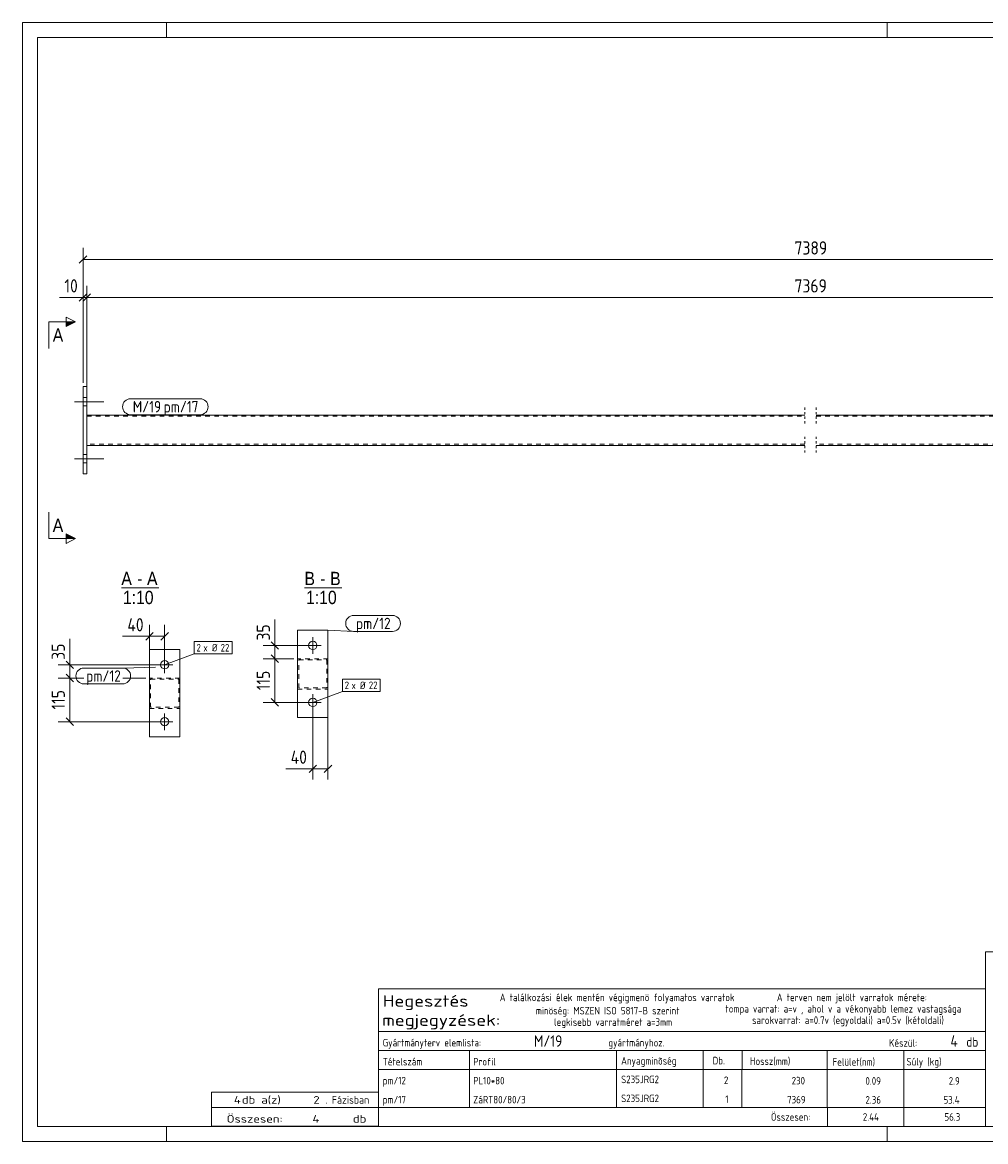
# Model space of a CAD drawing. Header units: millimetres. Extents: x 1 to 419, y 1 to 296.
# Tile 1 of 2: x 1 to 255, y 1 to 296. Entities that reach past the tile are written whole.
import ezdxf

# ---------------------------------------------------------------- set-up
doc = ezdxf.new("R2010")
doc.units = ezdxf.units.MM
doc.header["$LTSCALE"] = 0.6
for name, pattern in [('XKITLINE00', [0]), ('XKITLINE01', [4, 1, -1, 1, -1]), ('XKITLINE02', [4, 2, -2])]:
    doc.linetypes.add(name, pattern=pattern)
for name, color, linetype, lineweight in [('Bolt', 7, 'Continuous', 0), ('BoltMark', 3, 'Continuous', 0), ('DrawingSheet', 5, 'Continuous', 0), ('OtherObjectType', 1, 'Continuous', 0), ('Part', 2, 'Continuous', 0), ('PartMark', 3, 'Continuous', 0), ('Section', 6, 'Continuous', 0), ('Z-DIMENSIONS', 1, 'Continuous', 0)]:
    doc.layers.add(name, color=color, linetype=linetype, lineweight=lineweight)
doc.styles.add('ARIAL', font='ARIAL.TTF')
doc.styles.add('ISOCPEUR', font='ISOCPEUR.TTF')

msp = doc.modelspace()

# ---------------------------------------------------------------- hatches: boundary and pattern name
at = {"layer": 'Section'}
for points in [[(12.5, 217.07), (15, 217.07), (12.5, 215.82)], [(12.5, 161.18), (15, 159.93), (12.5, 159.93)]]:
    msp.add_hatch(color=6, dxfattribs=at).paths.add_polyline_path(points, flags=17)

# ---------------------------------------------------------------- linework, layer by layer
at = {"layer": 'Bolt', "color": 3, "linetype": 'XKITLINE00', "lineweight": 0}
for p, q in [((14.75, 196), (22.5, 196)), ((17, 197.1), (18, 197.1)), ((17, 194.9), (18, 194.9)), ((14.75, 181), (22.5, 181)), ((17, 182.1), (18, 182.1)), ((17, 179.9), (18, 179.9)), ((77.56, 129.57), (77.56, 133.97)), ((79.76, 131.77), (75.36, 131.77)), ((38.5, 124.48), (38.5, 128.88)), ((40.7, 126.68), (36.3, 126.68)), ((77.56, 114.57), (77.56, 118.97)), ((79.76, 116.77), (75.36, 116.77)), ((38.5, 109.48), (38.5, 113.88)), ((40.7, 111.68), (36.3, 111.68))]:
    msp.add_line(p, q, dxfattribs=at)
for centre in [(77.56, 131.77), (38.5, 126.68), (77.56, 116.77), (38.5, 111.68)]:
    msp.add_circle(centre, 1.1, dxfattribs=at)
at = {"layer": 'BoltMark', "color": 7, "linetype": 'XKITLINE00', "lineweight": 0}
for p, q in [((46.29, 132.78), (56.26, 132.78)), ((46.29, 129.58), (46.29, 132.78)), ((56.26, 129.58), (56.26, 132.78)), ((38.5, 126.68), (46.29, 129.58)), ((46.29, 129.58), (56.26, 129.58)), ((85.35, 122.87), (95.31, 122.87)), ((85.35, 119.67), (85.35, 122.87)), ((95.31, 119.67), (95.31, 122.87)), ((77.56, 116.77), (85.35, 119.67)), ((85.35, 119.67), (95.31, 119.67))]:
    msp.add_line(p, q, dxfattribs=at)
at = {"layer": 'DrawingSheet', "color": 2, "linetype": 'XKITLINE00', "lineweight": 0}
for p, q in [((419, 296), (1, 296)), ((1, 296), (1, 1)), ((39, 292), (39, 296)), ((229, 292), (229, 296)), ((39, 1), (39, 5)), ((229, 1), (229, 5)), ((1, 1), (419, 1))]:
    msp.add_line(p, q, dxfattribs=at)
at = {"layer": 'DrawingSheet', "color": 3, "linetype": 'XKITLINE00', "lineweight": 0}
for p, q in [((415, 292), (5, 292)), ((5, 292), (5, 5)), ((5, 5), (415, 5))]:
    msp.add_line(p, q, dxfattribs=at)
at = {"layer": 'OtherObjectType', "color": 6, "linetype": 'XKITLINE00', "lineweight": 0}
for p, q in [((27.09, 146.93), (36.97, 146.93)), ((75.36, 146.93), (85.24, 146.93))]:
    msp.add_line(p, q, dxfattribs=at)
at = {"layer": 'OtherObjectType', "color": 7, "linetype": 'XKITLINE00', "lineweight": 0}
for p, q in [((254.84, 51.05), (254.84, 6.75)), ((254.84, 51.05), (415, 51.05)), ((94.84, 30.01), (94.84, 41.26)), ((94.84, 41.26), (254.84, 41.26)), ((254.84, 41.26), (254.84, 30.01)), ((94.84, 30.01), (254.84, 30.01)), ((94.84, 30.01), (254.84, 30.01)), ((94.84, 30.01), (94.84, 25.01)), ((254.84, 30.01), (254.84, 25.01)), ((94.84, 25.01), (254.84, 25.01)), ((94.84, 25.01), (94.84, 20.01)), ((118.84, 25.01), (118.84, 20.01)), ((157.61, 20.01), (157.61, 25.01)), ((180.5, 25.01), (180.5, 20.01)), ((190.7, 25), (190.7, 20.13)), ((213.15, 25.01), (213.15, 20.01)), ((233.33, 25.01), (233.33, 20.01)), ((254.84, 25.01), (254.84, 20.01)), ((94.84, 20.01), (254.84, 20.01)), ((94.84, 20.01), (94.84, 15.01)), ((118.84, 20.01), (118.84, 15.01)), ((157.61, 15.01), (157.61, 20.01)), ((180.5, 20.01), (180.5, 15.01)), ((190.67, 20), (190.67, 15)), ((213.18, 20.01), (213.18, 15.01)), ((233.33, 20.01), (233.33, 15.01)), ((254.84, 20.01), (254.84, 15.01)), ((94.84, 15), (94.84, 10)), ((118.84, 15), (118.84, 10)), ((157.61, 10), (157.61, 15)), ((180.5, 15), (180.5, 10)), ((190.67, 15), (190.67, 10)), ((213.18, 15), (213.18, 10)), ((233.33, 15), (233.33, 10)), ((254.84, 15), (254.84, 10)), ((50.84, 10), (50.84, 14)), ((50.84, 14), (94.84, 14)), ((94.84, 10), (94.84, 14)), ((50.84, 10), (94.84, 10)), ((50.85, 5.02), (50.84, 9.99)), ((50.84, 9.98), (94.74, 9.98)), ((94.84, 10), (254.84, 10)), ((94.84, 10), (94.84, 5)), ((213.19, 10), (213.19, 5)), ((233.31, 10), (233.31, 5)), ((254.84, 10), (254.84, 5)), ((50.89, 5.03), (94.79, 5.03)), ((94.84, 5), (254.84, 5))]:
    msp.add_line(p, q, dxfattribs=at)
at = {"layer": 'Part', "color": 2, "linetype": 'XKITLINE00', "lineweight": 0}
for p, q in [((17, 177), (17, 200)), ((17, 200), (18, 200)), ((18, 177), (18, 200)), ((18, 184.5), (18, 192.5)), ((18, 192.5), (207.25, 192.5)), ((210.25, 192.5), (399.5, 192.5)), ((207.25, 184.5), (18, 184.5)), ((399.5, 184.5), (210.25, 184.5)), ((17, 177), (18, 177)), ((81.56, 135.77), (73.56, 135.77)), ((73.56, 135.77), (73.56, 112.77)), ((81.56, 112.77), (81.56, 135.77)), ((34.5, 107.68), (34.5, 130.68)), ((42.5, 130.68), (34.5, 130.68)), ((42.5, 107.68), (42.5, 130.68)), ((73.56, 112.77), (81.56, 112.77)), ((42.5, 107.68), (34.5, 107.68))]:
    msp.add_line(p, q, dxfattribs=at)
at = {"layer": 'Part', "color": 7, "linetype": 'XKITLINE02', "lineweight": 0}
for p, q in [((18, 192.2), (207.25, 192.2)), ((210.25, 192.2), (399.5, 192.2)), ((207.25, 184.8), (18, 184.8)), ((399.5, 184.8), (210.25, 184.8)), ((81.56, 128.27), (73.56, 128.27)), ((73.56, 128.27), (73.56, 120.27)), ((73.86, 120.57), (73.86, 127.97)), ((73.86, 127.97), (81.26, 127.97)), ((81.26, 127.97), (81.26, 120.57)), ((81.56, 120.27), (81.56, 128.27)), ((42.5, 123.18), (34.5, 123.18)), ((34.5, 123.18), (34.5, 115.18)), ((34.8, 115.48), (34.8, 122.88)), ((34.8, 122.88), (42.2, 122.88)), ((42.2, 122.88), (42.2, 115.48)), ((42.5, 115.18), (42.5, 123.18)), ((73.56, 120.27), (81.56, 120.27)), ((81.26, 120.57), (73.86, 120.57)), ((34.5, 115.18), (42.5, 115.18)), ((42.2, 115.48), (34.8, 115.48))]:
    msp.add_line(p, q, dxfattribs=at)
at = {"layer": 'Part', "color": 2, "linetype": 'XKITLINE01', "lineweight": 0}
for p, q in [((207.25, 194.5), (207.25, 190.2)), ((210.25, 194.5), (210.25, 190.2)), ((207.25, 186.8), (207.25, 182.5)), ((210.25, 186.8), (210.25, 182.5))]:
    msp.add_line(p, q, dxfattribs=at)
at = {"layer": 'PartMark', "color": 7, "linetype": 'XKITLINE00', "lineweight": 0}
for p, q in [((29.5, 196.8), (47.84, 196.8)), ((29.5, 192.6), (47.84, 192.6)), ((88.32, 139.68), (98.54, 139.68)), ((81.56, 135.77), (88.32, 135.48)), ((88.32, 135.48), (98.54, 135.48)), ((17.21, 125.83), (27.44, 125.83)), ((36.13, 126.05), (27.44, 125.83)), ((17.21, 121.63), (27.44, 121.63))]:
    msp.add_line(p, q, dxfattribs=at)
for centre, start, end in [((29.5, 194.7), 90, 270), ((47.84, 194.7), 270, 90), ((88.32, 137.58), 90, 270), ((98.54, 137.58), 270, 90), ((17.21, 123.73), 90, 270), ((27.44, 123.73), 270, 90)]:
    msp.add_arc(centre, 2.1, start, end, dxfattribs=at)
at = {"layer": 'Section', "color": 6, "linetype": 'XKITLINE00', "lineweight": 0}
for p, q in [((12.5, 215.82), (12.5, 218.32)), ((12.5, 218.32), (15, 217.07)), ((8, 217.07), (8, 210.07)), ((8, 217.07), (15, 217.07)), ((15, 217.07), (12.5, 215.82)), ((8, 159.93), (8, 166.93)), ((8, 159.93), (15, 159.93)), ((15, 159.93), (12.5, 161.18)), ((12.5, 161.18), (12.5, 158.68)), ((15, 159.93), (12.5, 158.68))]:
    msp.add_line(p, q, dxfattribs=at)
at = {"layer": 'Z-DIMENSIONS', "color": 7, "linetype": 'XKITLINE00', "lineweight": 0}
for p, q in [((17, 201), (17, 236.55)), ((17.99, 234.49), (16.01, 232.51)), ((17, 233.5), (400.5, 233.5)), ((17.99, 224.49), (16.01, 222.51)), ((17, 201), (17, 226.55)), ((18.99, 224.49), (17.01, 222.51)), ((18.99, 224.49), (17.01, 222.51)), ((18, 193.5), (18, 226.55)), ((18, 193.5), (18, 226.55)), ((17, 223.5), (10.77, 223.5)), ((17, 223.5), (10.77, 223.5)), ((17, 223.5), (18, 223.5)), ((18, 223.5), (399.5, 223.5)), ((34.5, 124.18), (34.5, 137.23)), ((38.5, 127.68), (38.5, 137.23)), ((67.56, 131.77), (67.56, 138.61)), ((67.56, 131.77), (67.56, 138.61)), ((13.5, 126.68), (13.5, 133.52)), ((13.5, 126.68), (13.5, 133.52)), ((34.5, 134.18), (27.36, 134.18)), ((34.5, 134.18), (27.36, 134.18)), ((35.49, 135.17), (33.51, 133.19)), ((34.5, 134.18), (38.5, 134.18)), ((39.49, 135.17), (37.51, 133.19)), ((66.57, 132.76), (68.55, 130.78)), ((76.56, 131.77), (64.51, 131.77)), ((67.56, 128.27), (67.56, 131.77)), ((12.51, 127.67), (14.49, 125.69)), ((72.56, 128.27), (64.51, 128.27)), ((72.56, 128.27), (64.51, 128.27)), ((66.57, 129.26), (68.55, 127.28)), ((66.57, 129.26), (68.55, 127.28)), ((67.56, 116.77), (67.56, 128.27)), ((37.5, 126.68), (10.45, 126.68)), ((12.51, 124.17), (14.49, 122.19)), ((12.51, 124.17), (14.49, 122.19)), ((13.5, 123.18), (13.5, 126.68)), ((17.21, 123.18), (10.45, 123.18)), ((17.21, 123.18), (10.45, 123.18)), ((13.5, 111.68), (13.5, 123.18)), ((33.5, 123.18), (27.44, 123.18)), ((33.5, 123.18), (27.44, 123.18)), ((81.56, 119.27), (81.56, 96.47)), ((76.56, 116.77), (64.51, 116.77)), ((66.57, 117.76), (68.55, 115.78)), ((77.56, 115.77), (77.56, 96.47)), ((12.51, 112.67), (14.49, 110.69)), ((37.5, 111.68), (10.45, 111.68)), ((77.56, 99.27), (70.42, 99.27)), ((77.56, 99.27), (70.42, 99.27)), ((78.55, 100.26), (76.57, 98.28)), ((77.56, 99.27), (81.56, 99.27)), ((82.55, 100.26), (80.57, 98.28))]:
    msp.add_line(p, q, dxfattribs=at)
at = {"layer": 'Z-DIMENSIONS', "color": 3}
for p in [(17, 233.5), (17, 223.5), (18, 223.5), (18, 223.5), (34.5, 134.18), (38.5, 134.18), (67.56, 131.77), (67.56, 128.27), (67.56, 128.27), (13.5, 126.68), (13.5, 123.18), (13.5, 123.18), (67.56, 116.77), (13.5, 111.68), (77.56, 99.27), (81.56, 99.27)]:
    msp.add_point(p, dxfattribs=at)

# ---------------------------------------------------------------- texts
at = {"layer": 'BoltMark', "color": 3, "style": 'ISOCPEUR', "width": 0.85}
for s, p in [('2', (46.89, 130.18)), ('x Ø', (48.7, 130.18)), ('22', (53.25, 130.18)), ('2', (85.95, 120.27)), ('x Ø', (87.75, 120.27)), ('22', (92.31, 120.27))]:
    msp.add_text(s, height=2, dxfattribs=at).set_placement(p)
at = {"layer": 'OtherObjectType', "color": 6, "style": 'ARIAL', "width": 0.85}
for s, p in [('A', (27.09, 147.68)), ('A', (33.85, 147.68)), ('B', (75.36, 147.68)), ('B', (82.13, 147.68)), ('-', (31.25, 147.68)), ('-', (79.52, 147.68)), ('1:10', (27.49, 142.68)), ('1:10', (75.76, 142.68))]:
    msp.add_text(s, height=3.5, dxfattribs=at).set_placement(p)
at = {"layer": 'OtherObjectType', "color": 7, "style": 'ISOCPEUR'}
for s, height, width, p in [('Hegesztés', 3, 1.19, (95.99, 36.57)), ('A találkozási élek mentén végigmenö folyamatos varratok', 2, 0.85, (126.84, 38.01)), ('A terven nem jelölt varratok mérete:', 2, 0.85, (199.86, 38.01)), ('minöség: MSZEN ISO 5817-B szerint', 2, 0.85, (136.34, 34.51)), ('tompa varrat: a=v , ahol v a vékonyabb lemez vastagsága', 2, 0.85, (186.34, 35.01)), ('megjegyzések:', 3, 1.19, (95.84, 31.51)), ('legkisebb varratméret a=3mm', 2, 0.85, (141.16, 31.51)), ('sarokvarrat: a=0.7v (egyoldali) a=0.5v (kétoldali)', 2, 0.85, (193.34, 32.01)), ('Gyártmányterv elemlista:                               gyártmányhoz.', 2, 0.85, (95.99, 26.07)), ('Készül:', 2, 0.85, (229.47, 26.01)), ('db', 2.5, 0.85, (249.84, 26.01)), ('Anyagminõség', 2, 0.85, (158.83, 21.29)), ('Tételszám', 2, 0.85, (95.99, 21.07)), ('Profil', 2, 0.85, (119.84, 21.07)), ('Db.', 2, 0.85, (182.96, 21.35)), ('Hossz(mm)', 2, 0.85, (192.78, 21.21)), ('Felület(nm)', 2, 0.85, (214.56, 21.01)), ('Súly (kg)', 2, 0.85, (234.05, 21.07)), ('4', 2, 1.211571, (56.74, 11)), ('db a(z)', 2, 1.211571, (58.84, 11)), ('2', 2, 1.211571, (77.7, 11)), ('. Fázisban', 2, 0.935, (80.84, 11)), ('Összesen:', 2, 0.85, (198.33, 6.5)), ('Összesen:            db', 2, 1.211571, (54.84, 6)), ('4', 2, 1.211571, (77.46, 6))]:
    msp.add_text(s, height=height, dxfattribs=dict(at, width=width)).set_placement(p)
at = {"layer": 'OtherObjectType', "color": 5, "style": 'ISOCPEUR', "width": 0.85}
for s, height, p in [('M/19', 3, (135.84, 26.01)), ('4', 3, (245.63, 26.01)), ('pm/12', 2, (95.99, 16.07)), ('PL10*80', 2, (119.84, 16.07)), ('S235JRG2', 2, (158.83, 16.4)), ('2', 2, (185.94, 16.17)), ('230', 2, (203.78, 16.07)), ('0.09', 2, (223.23, 16)), ('2.9', 2, (245.19, 16)), ('pm/17', 2, (95.99, 11.06)), ('ZáRT80/80/3', 2, (119.84, 11.06)), ('S235JRG2', 2, (158.83, 11.4)), ('1', 2, (186.28, 11.17)), ('7369', 2, (202.58, 11.06)), ('2.36', 2, (223.23, 11)), ('53.4', 2, (243.82, 11)), ('2.44', 2, (222.55, 6.5)), ('56.3', 2, (244.06, 6.5))]:
    msp.add_text(s, height=height, dxfattribs=at).set_placement(p)
at = {"layer": 'PartMark', "color": 1, "style": 'ISOCPEUR', "width": 0.85}
msp.add_text('M/19', height=3, dxfattribs=at).set_placement((30.1, 193.2))
at = {"layer": 'PartMark', "color": 3, "style": 'ISOCPEUR', "width": 0.85}
for s, p in [('pm/17', (38.22, 193.2)), ('pm/12', (88.92, 136.08)), ('pm/12', (17.81, 122.23))]:
    msp.add_text(s, height=3, dxfattribs=at).set_placement(p)
at = {"layer": 'Section', "color": 6, "style": 'ARIAL', "width": 0.85}
for p in [(9, 211.82), (9, 161.68)]:
    msp.add_text('A', height=3.5, dxfattribs=at).set_placement(p)
at = {"layer": 'Z-DIMENSIONS', "color": 3, "style": 'ISOCPEUR', "width": 0.85}
for s, p in [('7389', (204.54, 234.8)), ('10', (12.08, 224.8)), ('7369', (204.54, 224.8)), ('40', (28.68, 135.48)), ('40', (71.73, 100.57))]:
    msp.add_text(s, height=3.5, dxfattribs=at).set_placement(p)
for s, p in [('35', (66.26, 133.08)), ('35', (12.2, 128)), ('115', (66.26, 119.97)), ('115', (12.2, 114.88))]:
    msp.add_text(s, height=3.5, rotation=90.0002, dxfattribs=at).set_placement(p)

doc.saveas('drawing.dxf')
